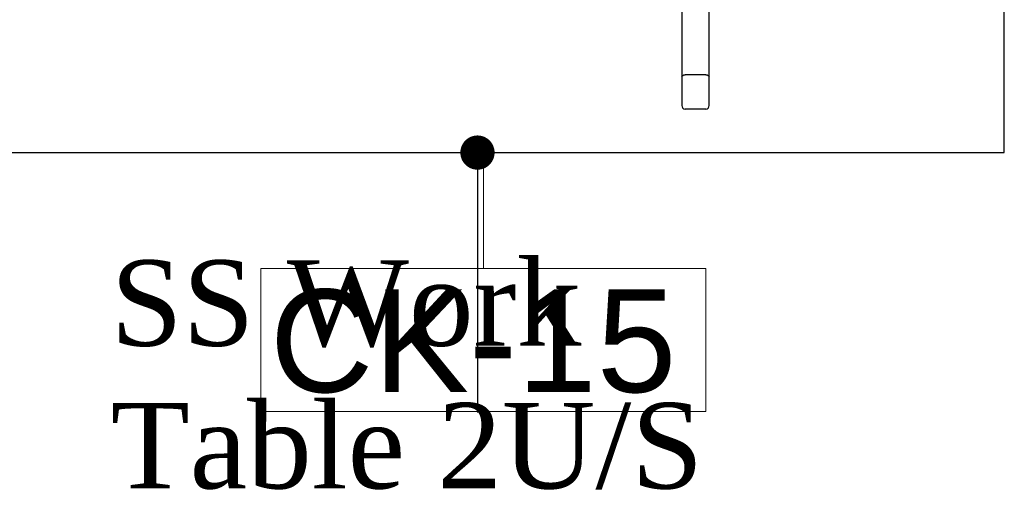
# Model space of a CAD drawing. Header units: millimetres. Extents: x 2985995 to 3127507, y -509231 to -458405.
# Tile 30 of 100: x 3023466 to 3024041, y -484988 to -484702. Entities that reach past the tile are written whole.
import ezdxf

# ---------------------------------------------------------------- set-up
doc = ezdxf.new("R2010")
doc.units = ezdxf.units.MM
doc.header["$LTSCALE"] = 1000
doc.header["$MEASUREMENT"] = 0
doc.layers.get('0').update_dxf_attribs({"linetype": 'CONTINUOUS'})
doc.layers.add('Equip No.', color=1, linetype='CONTINUOUS', lineweight=15)
doc.layers.add('Equipment', color=5, linetype='CONTINUOUS')
doc.layers.add('Equipment Name', color=7, linetype='CONTINUOUS')
doc.styles.add('Arial', font='arial.ttf')
doc.styles.get("Standard").update_dxf_attribs({"font": 'arial.ttf'})
doc.styles.add('style12', font='BOOKOSI.TTF')
doc.dimstyles.new('TFS-Dim', dxfattribs={"dimtxt": 75, "dimasz": 20, "dimexe": 25, "dimexo": 25, "dimgap": 5, "dimtad": 0, "dimdec": 0, "dimzin": 0, "dimdsep": 46, "dimtxsty": 'Standard', "dimcen": 0.09, "dimclrd": 8, "dimclre": 8, "dimadec": 0, "dimazin": 0, "dimtfac": 1, "dimtdec": 0, "dimtofl": 0, "dimtmove": 0, "dimatfit": 3, "dimldrblk": 'DOT', "dimfxl": 1, "dimtolj": 1, "dimtzin": 0, "dimlwd": -1, "dimlwe": -1, "dimarcsym": 0})

# ---------------------------------------------------------------- blocks, each defined once
blk = doc.blocks.new('_Dot')
at = {"color": 0, "linetype": 'ByBlock', "lineweight": -2}
blk.add_line((-0.5, 0), (-1, 0), dxfattribs=at)
at = {"color": 0, "linetype": 'ByBlock', "const_width": 0.5}
blk.add_lwpolyline([(-0.25, 0, 1), (0.25, 0, 1)], format="xyb", close=True, dxfattribs=at)

msp = doc.modelspace()

# ---------------------------------------------------------------- linework, layer by layer
at = {"layer": 'Equip No.'}
msp.add_line((3023736.4711, -484847.48978, -0.12379), (3023736.4711, -484779.68823, 0), dxfattribs=at)
at = {"layer": 'Equip No.', "elevation": -0.12379}
msp.add_lwpolyline([(3023606.58684, -484847.48978), (3023866.35537, -484847.48978), (3023866.35537, -484930.91229), (3023606.58684, -484930.91229)], close=True, dxfattribs=at)
at = {"layer": 'Equipment'}
for p, q in [((3023852.37731, -484679.28285, 0.02452), (3023852.37731, -484735.47024, 0.02452)), ((3023868.37731, -484735.47024, 0.02452), (3023868.37731, -484679.26205, 0.02452)), ((3023852.37731, -484735.47024, 0.02452), (3023852.37731, -484737.01532, 0.02452)), ((3023866.37731, -484734.18616, 0.02452), (3023854.37731, -484734.18616, 0.02452)), ((3023868.37731, -484737.01532, 0.02452), (3023868.37731, -484735.47024, 0.02452)), ((3023852.37731, -484737.01532, 0.02452), (3023852.37731, -484752.23223, 0.02452)), ((3023868.37731, -484752.23223, 0.02452), (3023868.37731, -484737.01532, 0.02452)), ((3023866.37731, -484754.23223, 0.02452), (3023854.37731, -484754.23223, 0.02452))]:
    msp.add_line(p, q, dxfattribs=at)
at = {"layer": 'Equipment', "elevation": 0}
msp.add_lwpolyline([(3022740.80828, -484779.71228), (3024040.73275, -484779.71228), (3024040.73275, -484179.43908), (3022740.80828, -484179.43908)], close=True, dxfattribs=at)
at = {"layer": 'Equipment'}
for centre, start, end in [((3023854.37731, -484752.23223, 0.02452), 180, 270), ((3023866.37731, -484752.23223, 0.02452), 270, 0)]:
    msp.add_arc(centre, 2, start, end, dxfattribs=at)
at = {"layer": 'Equipment', "extrusion": (0, 0, -1)}
for centre, start_param, end_param in [((3023854.37731, -484735.47024, 0.02452), 0, 1.570796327), ((3023866.37731, -484735.47024, 0.02452), 1.570796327, 3.141592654)]:
    msp.add_ellipse(centre, major_axis=(-2, 0), ratio=0.642039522, start_param=start_param, end_param=end_param, dxfattribs=at)

# ---------------------------------------------------------------- texts
at = {"layer": 'Equip No.', "color": 7, "insert": (3023360.83805, -484859.65105, 1117.2645), "char_height": 60, "attachment_point": 1, "style": 'Arial'}
msp.add_mtext_dynamic_manual_height_columns('\\pxqc;CK-15', width=739.3571968, gutter_width=15, heights=[46.53479], dxfattribs=at)
at = {"layer": 'Equipment Name', "color": 0, "insert": (3023518.83194, -484842.55036, 0), "char_height": 50, "width": 655.4158451, "attachment_point": 1, "style": 'style12'}
msp.add_mtext('SS Work \\PTable 2U/S', dxfattribs=at)

# ---------------------------------------------------------------- leaders
at = {"layer": 'Equipment Name', "color": 0}
msp.add_leader([(3023733.04601, -484779.68823, 0), (3023733.04601, -484931.46238, 0)], dimstyle='TFS-Dim', override={"dimgap": 5, "dimtad": 0, "dimfxl": 10, "dimfxlon": 1, "dimtfill": 1, "dimtfillclr": 256, "dimarcsym": 1}, dxfattribs=at)

doc.saveas('drawing.dxf')
